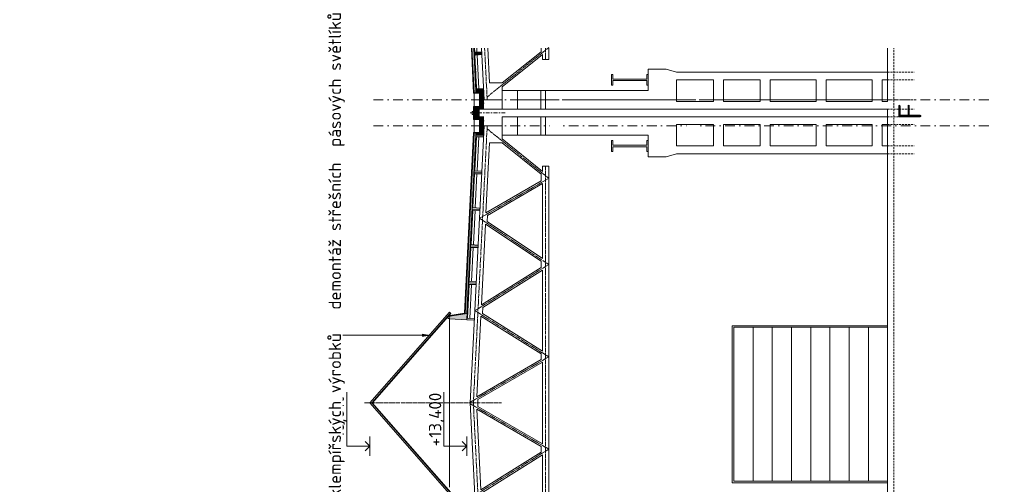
# Model space of a CAD drawing. Header units: millimetres. Extents: x -796345 to 3713765, y -2985421 to 2187451.
# Tile 177 of 256: x 223322 to 255341, y 69659 to 84753. Entities that reach past the tile are written whole.
import ezdxf
from ezdxf import colors
from ezdxf.entities.mleader import LeaderData, LeaderLine
from ezdxf.math import Vec2, Vec3

# ---------------------------------------------------------------- set-up
doc = ezdxf.new("R2010")
doc.units = ezdxf.units.MM
for name, pattern in [('AM_DIN_G_W050', [13.75, 9.75, -1.5, 1, -1.5]), ('CARKOVANA', [5, 3, -2]), ('CENTERX2', [101.6, 63.5, -12.7, 12.7, -12.7]), ('DASHDOT', [25.4, 12.7, -6.35, 0, -6.35]), ('HIDDEN', [9.525, 6.35, -3.175])]:
    doc.linetypes.add(name, pattern=pattern)
for name, color, linetype, lineweight in [('A99_N_sraf', 252, 'Continuous', 0), ('A99_N_txt-popis-200', 240, 'Continuous', 5), ('A99_N_txt-popis-50', 240, 'Continuous', 9), ('A99_S_kce-demolice', 30, 'Continuous', 20), ('A99_S_kce-pohl', 7, 'Continuous', 5), ('A99_S_kce-rez-sil', 7, 'Continuous', 15), ('A99_S_kce-rez-ten', 7, 'Continuous', 9), ('A99_S_koty-200-vysk', 160, 'Continuous', 9), ('A99_S_osy', 1, 'CENTERX2', 5)]:
    doc.layers.add(name, color=color, linetype=linetype, lineweight=lineweight)
doc.styles.add('A99_popis', font='isocpeur.ttf')
doc.styles.add('ad_popis 100', font='isocpeur.ttf', dxfattribs={"height": 200})
pattern_1 = [(135, (241435, 17090), (-35.35534, -35.35534), []), (135, (241435, 17104.14), (-35.35534, -35.35534), []), (135, (241435, 17132.426), (-49.497475, -21.213203), [20, -10, 0, -10])]
pattern_2 = [(137.86, (238148.888, 45615.76), (-26.83778, -29.660305), []), (92.86, (238133.407, 45660.11), (-29.660305, 26.837778), [5, -51.568542]), (137.86, (238133.157, 45665.104), (-26.83778, -29.660305), [5, -35]), (182.86, (238129.45, 45668.458), (-26.837778, -29.660305), [5, -51.568543]), (227.86, (238124.456, 45668.21), (29.660305, -26.83778), [5, -35]), (92.86, (238121.35, 45659.508), (-29.660305, 26.837778), [5, -51.568542]), (137.86, (238125.06, 45656.153), (-26.83778, -29.660305), [5, -35]), (182.86, (238130.052, 45656.402), (-26.837778, -29.660305), [5, -51.568543]), (227.86, (238133.407, 45660.11), (29.660305, -26.83778), [5, -35]), (137.86, (238116.13, 45672.37), (-26.83778, -29.660305), [10, -30])]
pattern_3 = [(45, (14.142, 0), (-28.284271, 28.284271), []), (0, (59.21, 13.25), (28.2842712, 28.2842712), [5, -51.5685425]), (45, (64.21, 13.25), (-28.284271, 28.284271), [5, -35]), (90, (67.746, 16.784), (-28.2842712, 28.2842712), [5, -51.5685425]), (135, (67.746, 21.784), (-28.284271, -28.284271), [5, -35]), (0, (59.21, 25.32), (28.2842712, 28.2842712), [5, -51.5685425]), (45, (55.675, 21.784), (-28.284271, 28.284271), [5, -35]), (90, (55.675, 16.784), (-28.2842712, 28.2842712), [5, -51.5685425]), (135, (59.21, 13.25), (-28.284271, -28.284271), [5, -35]), (45, (72.317, 29.89), (-28.284271, 28.284271), [10, -30])]

msp = doc.modelspace()

# ---------------------------------------------------------------- hatches: boundary and pattern name
at = {"layer": 'A99_N_sraf', "linetype": 'Continuous', "lineweight": 0, "ltscale": 2, "transparency": 33554562}
h = msp.add_hatch(dxfattribs=at)
h.set_pattern_fill('BETON-LEHKY', color=256, scale=10)
h.set_pattern_definition(pattern_2)
h.paths.add_polyline_path([(238086, 83825), (238030.9, 83825), (238103.6, 82369.2), (238158.6, 82372)])
at = {"layer": 'A99_N_sraf', "lineweight": 0, "transparency": 33554687}
h = msp.add_hatch(dxfattribs=at)
h.set_pattern_fill('ZELEZOBETON', color=256, scale=10)
h.set_pattern_definition(pattern_1)
h.paths.add_polyline_path([(238111, 83825), (238091, 83825), (238159.6, 82452.1), (238220.5, 82455.2), (238358.1, 82462), (238409.3, 82464.6), (238407.3, 82504.6), (238177.1, 82503.1), (238122.2, 83601.7), (238351.4, 83623.2), (238347.4, 83703.1), (238117.2, 83701.6)])
h = msp.add_hatch(dxfattribs=at)
h.set_pattern_fill('ZELEZOBETON', color=256, scale=10)
h.set_pattern_definition([(45, (-51175, -524850), (-35.355339, 35.355339), []), (45, (-51160.86, -524850), (-35.355339, 35.355339), []), (45, (-51132.574, -524850), (-21.2132034, 49.4974747), [20, -10, 0, -10])])
h.paths.add_polyline_path([(238410, 82150), (238375, 82150), (238375, 82370), (238160, 82380), (238160, 82450), (238410, 82450)])
h.paths.add_polyline_path([(238410, 81850), (238160, 81850), (238160, 81920), (238375, 81930), (238375, 82150), (238410, 82150)])
at = {"layer": 'A99_N_sraf', "linetype": 'Continuous', "lineweight": 0, "ltscale": 2, "transparency": 33554562}
h = msp.add_hatch(dxfattribs=at)
h.set_pattern_fill('BETON-LEHKY', color=256, scale=10, style=0)
h.set_pattern_definition([(135, (-6e-11, 31779.142), (-28.284271, -28.284271), []), (90, (-13.25, 31824.21), (-28.2842712, 28.2842712), [5, -51.5685425]), (135, (-13.25, 31829.21), (-28.284271, -28.284271), [5, -35]), (180, (-16.784, 31832.746), (-28.2842712, -28.2842712), [5, -51.5685425]), (225, (-21.784, 31832.746), (28.284271, -28.284271), [5, -35]), (90, (-25.32, 31824.21), (-28.2842712, 28.2842712), [5, -51.5685425]), (135, (-21.784, 31820.675), (-28.284271, -28.284271), [5, -35]), (180, (-16.784, 31820.675), (-28.2842712, -28.2842712), [5, -51.5685425]), (225, (-13.25, 31824.21), (28.284271, -28.284271), [5, -35]), (135, (-29.89, 31837.317), (-28.284271, -28.284271), [10, -30])])
h.paths.add_polyline_path([(238375, 82370), (238290.6, 82373.9), (238290, 81926), (238375, 81930)])
h = msp.add_hatch(dxfattribs=at)
h.set_pattern_fill('BETON-LEHKY', color=256, scale=10, style=0)
h.set_pattern_definition(pattern_3)
h.paths.add_polyline_path([(238154.6, 81920), (238105.1, 81920), (238105.1, 81530), (238154.6, 81530)])
at = {"layer": 'A99_N_sraf', "lineweight": 0, "transparency": 33554687}
h = msp.add_hatch(dxfattribs=at)
h.set_pattern_fill('ZELEZOBETON', color=256, scale=10)
h.set_pattern_definition([(45, (0, 0), (-35.355339, 35.355339), []), (45, (14.14, 0), (-35.355339, 35.355339), []), (45, (42.426, 0), (-21.213203, 49.497475), [20, -10, 0, -10])])
h.paths.add_polyline_path([(238260, 81850), (238160, 81850), (238160, 81600), (238260, 81600)])
h = msp.add_hatch(dxfattribs=at)
h.set_pattern_fill('ZELEZOBETON', color=256, scale=10)
h.set_pattern_definition([(45, (-51175, -525700), (-35.355339, 35.355339), []), (45, (-51160.86, -525700), (-35.355339, 35.355339), []), (45, (-51132.574, -525700), (-21.2132034, 49.4974747), [20, -10, 0, -10])])
h.paths.add_polyline_path([(238410, 81300), (238375, 81300), (238375, 81520), (238160, 81530), (238160, 81600), (238410, 81600)])
h.paths.add_polyline_path([(238410, 81000), (238160, 81000), (238160, 81070), (238375, 81080), (238375, 81300), (238410, 81300)])
at = {"layer": 'A99_S_kce-demolice', "lineweight": 0}
h = msp.add_hatch(dxfattribs=at)
h.set_pattern_fill('BETON-LEHKY', color=256, scale=10, style=0)
h.set_pattern_definition(pattern_3)
h.paths.add_polyline_path([(238375, 81520), (238290.6, 81523.9), (238290, 81076), (238375, 81080)])

# ---------------------------------------------------------------- linework, layer by layer
at = {"layer": 'A99_N_sraf', "linetype": 'Continuous', "lineweight": 0, "ltscale": 2, "transparency": 33554562}
for points in [[(238290, 82150), (238290, 82374), (238092.9, 82383.1)], [(238290, 82150), (238290, 81926), (238092.9, 81916.9)], [(238290, 81300), (238290, 81524), (238092.9, 81533.1)], [(238290, 81300), (238290, 81076), (238092.9, 81066.9)]]:
    msp.add_lwpolyline(points, dxfattribs=at)
at = {"layer": 'A99_S_kce-pohl', "linetype": 'CARKOVANA', "lineweight": 0, "ltscale": 15}
for points, const_width in [([(238093.7, 82368.7), (238020.9, 83825)], 20), ([(238157.1, 82452), (238088.5, 83825)], 5)]:
    msp.add_lwpolyline(points, dxfattribs=dict(at, const_width=const_width))
at = {"layer": 'A99_S_kce-pohl', "lineweight": 0}
for points in [[(238083.7, 82368.2), (238010.9, 83825)], [(238103.6, 82369.2), (238030.9, 83825)], [(238154.6, 82451.9), (238086, 83825)]]:
    msp.add_lwpolyline(points, dxfattribs=at)
at = {"layer": 'A99_S_kce-pohl', "color": 1, "lineweight": 0}
msp.add_lwpolyline([(238159.6, 82452.1), (238091, 83825)], dxfattribs=at)
at = {"layer": 'A99_S_kce-pohl', "lineweight": 5}
for points in [[(238341.3, 83825), (238425, 82150)], [(238541.5, 83825), (238597.7, 82700)], [(240275, 83713.2), (239014.1, 82700)], [(240275, 83825), (240275, 83713.2)], [(239014.1, 82700), (238597.7, 82700)], [(239015, 82150), (239015, 82572.4)], [(237975, 72300), (238425, 81300)], [(239015, 81300), (238425, 81300)], [(239015, 81300), (239015, 80877.6)], [(238484.2, 78478.6), (238597.7, 80750)], [(239014.1, 80750), (238597.7, 80750)], [(240275, 79736.8), (239014.1, 80750)], [(240275, 79513.3), (240275, 79736.8)], [(238484.2, 78478.6), (240275, 79513.3)], [(238529.8, 78389.5), (238520.1, 78196.7)], [(238334.8, 75490.1), (238465.9, 78112.7)], [(240275, 76906.6), (238465.9, 78112.7)], [(240275, 76702.7), (240275, 76906.6)], [(238334.8, 75490.1), (240275, 76702.7)], [(238370.6, 75205.5), (238380.3, 75400.6)], [(240275, 73897.3), (238316.3, 75121.5)], [(240275, 73713.2), (238185.5, 72505.1)], [(240275, 73713.2), (240275, 73897.3)], [(238225, 72300), (238225, 72412.5)], [(237975, 72300), (238425, 63300)], [(238185.5, 72094.9), (238316.3, 69478.5)], [(240275, 70886.8), (238185.5, 72094.9)], [(238225, 72300), (238225, 72187.5)], [(240275, 70886.8), (240275, 70702.7)], [(240275, 70702.7), (238316.3, 69478.5)]]:
    msp.add_lwpolyline(points, dxfattribs=at)
at = {"layer": 'A99_S_kce-pohl', "color": 253, "linetype": 'AM_DIN_G_W050', "lineweight": 0, "ltscale": 10}
for points in [[(238441.4, 83825), (238524.9, 82155)], [(238074.9, 72295), (238524.9, 81295)], [(238074.9, 72305), (238524.9, 63305)]]:
    msp.add_lwpolyline(points, dxfattribs=at)
at = {"layer": 'A99_S_kce-pohl'}
for points in [[(246205, 82100), (246205, 82800), (247405, 82800), (247405, 82100)], [(247725, 82100), (247725, 82800), (249225, 82800), (249225, 82100)], [(249545, 82100), (249545, 82800), (251045, 82800), (251045, 82100)], [(251365, 82100), (251365, 82800), (251545, 82800), (251545, 82100)], [(246205, 81350), (246205, 80650), (247405, 80650), (247405, 81350)], [(247725, 81350), (247725, 80650), (249225, 80650), (249225, 81350)], [(249545, 81350), (249545, 80650), (251045, 80650), (251045, 81350)], [(251365, 81350), (251365, 80650), (251545, 80650), (251545, 81350)], [(251545, 74810), (246495, 74810), (246495, 69710), (251545, 69710)], [(251545, 74760), (246545, 74760), (246545, 69760), (251545, 69760)]]:
    msp.add_lwpolyline(points, close=True, dxfattribs=at)
for points in [[(247170, 74760), (247170, 74760), (247170, 69760)], [(247795, 74760), (247795, 74760), (247795, 69760)], [(248420, 74760), (248420, 74760), (248420, 69760)], [(249045, 74760), (249045, 74760), (249045, 69760)], [(249670, 74760), (249670, 74760), (249670, 69760)], [(250295, 74760), (250295, 74760), (250295, 69760)], [(250920, 74760), (250920, 74760), (250920, 69760)]]:
    msp.add_lwpolyline(points, dxfattribs=at)
at = {"layer": 'A99_S_kce-rez-sil'}
for p, q in [((242565, 82625), (242565, 82975)), ((242565, 82975), (242615, 82975)), ((242615, 82975), (242615, 82825)), ((243765, 82975), (243715, 82975)), ((243715, 82975), (243715, 82825)), ((243765, 82625), (243765, 82975)), ((242565, 82625), (242615, 82625)), ((242615, 82825), (243715, 82825)), ((242615, 82625), (242615, 82775)), ((242615, 82775), (243715, 82775)), ((243715, 82625), (243715, 82775)), ((243765, 82625), (243715, 82625)), ((242565, 80825), (242565, 80475)), ((242565, 80825), (242615, 80825)), ((242615, 80825), (242615, 80675)), ((243765, 80825), (243715, 80825)), ((243715, 80825), (243715, 80675)), ((243765, 80825), (243765, 80475)), ((242565, 80475), (242615, 80475)), ((242615, 80675), (243715, 80675)), ((242615, 80625), (243715, 80625)), ((242615, 80475), (242615, 80625)), ((243715, 80475), (243715, 80625)), ((243765, 80475), (243715, 80475))]:
    msp.add_line(p, q, dxfattribs=at)
at = {"layer": 'A99_S_kce-rez-sil', "color": 7, "linetype": 'HIDDEN', "lineweight": 5, "ltscale": 10}
for points in [[(251545, 83050), (252415, 83050)], [(251545, 82800), (252415, 82800)], [(251545, 81350), (252415, 81350)], [(251545, 80650), (252415, 80650)], [(251545, 80400), (252415, 80400)]]:
    msp.add_lwpolyline(points, dxfattribs=at)
at = {"layer": 'A99_S_kce-rez-sil'}
for points in [[(239015, 82450), (239015, 81850), (239515, 81850), (239515, 82450)], [(239015, 81000), (239015, 81600), (239515, 81600), (239515, 81000)]]:
    msp.add_lwpolyline(points, close=True, dxfattribs=at)
at = {"layer": 'A99_S_kce-rez-ten', "lineweight": 13}
for p, q in [((251545, 82150), (251545, 83825)), ((251545, 81850), (238260, 81850)), ((251545, 26730), (251545, 81850))]:
    msp.add_line(p, q, dxfattribs=at)
at = {"layer": 'A99_S_kce-rez-ten', "linetype": 'HIDDEN', "lineweight": 5, "ltscale": 10}
msp.add_line((251745, -600), (251745, 83825), dxfattribs=at)
at = {"layer": 'A99_S_kce-rez-ten'}
msp.add_line((239515, 82150), (251545, 82150), dxfattribs=at)
at = {"layer": 'A99_S_kce-rez-ten', "linetype": 'CARKOVANA', "lineweight": 0, "ltscale": 15}
for points, const_width in [([(238093.7, 82368.7), (238020.9, 83825)], 20), ([(238280, 82150), (238280, 82364.4), (238093.4, 82373.1)], 20), ([(238157.1, 82452), (238157.1, 82380.1)], 5), ([(238280, 82150), (238280, 81935.6), (238093.4, 81926.9)], 20), ([(238095.1, 81532.6), (238095.1, 81917.4)], 20), ([(238157.1, 81920), (238157.1, 81530.1)], 5), ([(238280, 81300), (238280, 81514.4), (238093.4, 81523.1)], 20), ([(238280, 81300), (238280, 81085.6), (238093.4, 81076.9)], 20), ([(238157.1, 80998), (238157.1, 81069.9)], 5)]:
    msp.add_lwpolyline(points, dxfattribs=dict(at, const_width=const_width))
at = {"layer": 'A99_S_kce-rez-ten', "lineweight": 0}
for points in [[(238083.9, 82363.5), (238010.9, 83825)], [(238103.6, 82369.2), (238030.9, 83825)], [(238270, 82150), (238270, 82354.9), (238083.9, 82363.5)], [(238290, 82150), (238290, 82374), (238084.8, 82383.5)], [(238154.6, 82452), (238154.6, 82380.3)], [(238159.6, 82452), (238159.6, 82380)], [(238270, 82150), (238270, 81945.1), (238083.9, 81936.5)], [(238290, 82150), (238290, 81926), (238084.8, 81916.5)], [(238085.1, 81675), (238035.1, 81675), (238035.1, 81775), (238085.1, 81775)], [(238085.1, 81513.5), (238085.1, 81936.5)], [(238105.1, 81532.6), (238105.1, 81917.4)], [(238154.6, 81920), (238154.6, 81530.3)], [(238160, 81600), (238160, 81850)], [(238260, 81600), (238260, 81850)], [(238270, 81300), (238270, 81504.9), (238083.9, 81513.5)], [(238290, 81300), (238290, 81524), (238084.8, 81533.5)], [(238159.6, 81602), (238159.6, 81530)], [(238270, 81300), (238270, 81095.1), (238083.9, 81086.5)], [(238290, 81300), (238290, 81076), (238084.8, 81066.5)], [(238154.6, 80998), (238154.6, 81069.7)], [(238159.6, 80998), (238159.6, 81070)]]:
    msp.add_lwpolyline(points, dxfattribs=at)
at = {"layer": 'A99_S_kce-rez-ten', "lineweight": 9}
for points in [[(238111, 83825), (238117.2, 83701.6), (238347.4, 83703.1), (238349.4, 83663.1), (238349.4, 83663.1)], [(238409.3, 82464.6), (238407.3, 82504.6), (238177.1, 82503.1), (238122.2, 83601.7), (238351.4, 83623.2), (238349.4, 83663.1), (238349.4, 83663.1)], [(238260, 81850), (238260, 81600), (238410, 81600), (238407.3, 80945.4), (238177.1, 80946.9), (238122.2, 79848.3), (238351.4, 79826.8), (238349.4, 79786.9), (238349.4, 79786.9)], [(238289.5, 78588.4), (238291.5, 78628.3), (238062.3, 78649.8), (238117.2, 79748.4), (238347.4, 79746.9), (238349.4, 79786.9), (238349.4, 79786.9)], [(238289.5, 78588.4), (238287.5, 78548.4), (238057.3, 78549.9), (238002.4, 77451.3), (238231.6, 77429.8), (238229.6, 77389.9), (238229.6, 77389.9)], [(238169.8, 76191.4), (238171.8, 76231.3), (237942.6, 76252.8), (237997.4, 77351.4), (238227.6, 77349.9), (238229.6, 77389.9), (238229.6, 77389.9)]]:
    msp.add_lwpolyline(points, dxfattribs=at)
at = {"layer": 'A99_S_kce-rez-ten', "lineweight": 5}
for points in [[(238192.3, 83702.1), (238186.1, 83825)], [(238196.9, 83608.7), (238252.1, 82503.6)], [(238105, 81935), (238105, 82365)], [(238105, 81085), (238105, 81515)], [(238196.9, 79841.3), (238252.1, 80946.4)], [(238192.3, 79747.9), (238137, 78642.8)], [(238132.4, 78549.4), (238077.2, 77444.3)], [(238072.5, 77350.9), (238017.3, 76245.8)], [(238012.6, 76152.4), (237957.4, 75047.3)], [(238185.5, 72505.1), (238316.3, 75121.5)]]:
    msp.add_lwpolyline(points, dxfattribs=at)
at = {"layer": 'A99_S_kce-rez-ten', "lineweight": 0}
for points in [[(238160, 81850), (238410, 81850), (238410, 82450), (238160, 82450), (238160, 82380), (238375, 82370), (238375, 81930), (238160, 81920)], [(238160, 81000), (238410, 81000), (238410, 81600), (238160, 81600), (238160, 81530), (238375, 81520), (238375, 81080), (238160, 81070)], [(238349.4, 79786.9), (238099.7, 79799.4), (238039.8, 78600.9), (238289.5, 78588.4), (238291.5, 78628.3), (238062.3, 78649.8), (238117.2, 79748.4), (238347.4, 79746.9)], [(238289.5, 78588.4), (238039.8, 78600.9), (237980, 77402.4), (238229.6, 77389.9), (238231.6, 77429.8), (238002.4, 77451.3), (238057.3, 78549.9), (238287.5, 78548.4)], [(238229.6, 77389.9), (237980, 77402.4), (237920.1, 76203.8), (238169.8, 76191.4), (238171.8, 76231.3), (237942.6, 76252.8), (237997.4, 77351.4), (238227.6, 77349.9)]]:
    msp.add_lwpolyline(points, close=True, dxfattribs=at)
at = {"layer": 'A99_S_kce-rez-ten', "color": 1, "lineweight": 0}
for points in [[(238160, 82450), (238160, 82380), (238160, 82380), (238375, 82370), (238375, 82150)], [(238160, 81600), (238160, 81530), (238160, 81530), (238375, 81520), (238375, 81300)]]:
    msp.add_lwpolyline(points, dxfattribs=at)
at = {"layer": 'A99_S_kce-rez-ten', "lineweight": 13}
msp.add_lwpolyline([(239015, 82150), (238425, 82150)], dxfattribs=at)
at = {"layer": 'A99_S_koty-200-vysk', "ltscale": 2}
for p, q in [((233957.4, 70895.3), (233957.4, 72651.8)), ((237114.2, 70895.3), (237114.2, 72651.8)), ((234706.4, 70578), (234706.4, 71212.5)), ((237863.2, 70578), (237863.2, 71212.5)), ((234706.4, 70895.3), (233957.4, 70895.3)), ((234706.4, 70895.3), (234556.4, 71044.8)), ((234706.4, 70895.3), (234556.4, 70745.7)), ((237863.2, 70895.3), (237114.2, 70895.3)), ((237863.2, 70895.3), (237713.3, 71044.8)), ((237863.2, 70895.3), (237713.3, 70745.7))]:
    msp.add_line(p, q, dxfattribs=at)
at = {"layer": 'A99_S_osy', "linetype": 'DASHDOT', "lineweight": 5, "ltscale": 25}
msp.add_line((254834.8, 81300), (234814.8, 81300), dxfattribs=at)
at = {"layer": 'A99_S_osy', "linetype": 'DASHDOT', "lineweight": 5, "ltscale": 10}
msp.add_lwpolyline([(239112.8, 81725), (237917.4, 81725)], dxfattribs=at)

# ---------------------------------------------------------------- texts
at = {"layer": 'A99_S_koty-200-vysk', "ltscale": 2, "style": 'A99_popis'}
for s, p in [('+16,810 ', (233867.7, 70895)), ('+13,400', (237031.6, 70895))]:
    msp.add_text(s, height=400, rotation=90, dxfattribs=at).set_placement(p)

# ---------------------------------------------------------------- leaders
at = {"layer": 'A99_N_txt-popis-50', "lineweight": 9}
ml = msp.add_multileader_mtext('Standard', dxfattribs=at)
ml.set_content('\\A1;{\\C256;výměna stávajících sekční vrat za nová}', color=1, style='A99_popis')
ml.set_leader_properties(color=256, linetype='ByLayer', lineweight=-1)
ml.build(insert=Vec2(0, 0))
ml.multileader.update_dxf_attribs({"dogleg_length": 200, "arrow_head_size": 300, "scale": 200})
ctx = ml.context
ctx.base_point, ctx.scale, ctx.char_height, ctx.arrow_head_size, ctx.landing_gap_size, ctx.plane_origin = Vec3(9095, 72885), 200, 400, 300, 1000, Vec3(8542.5, 64790)
notes = []
notes.append((ctx, [(0, (1, 1, 0), (8295, 72885), (1, 0), 800, [(0, [(5830, 72885)], 0, [])])]))
ctx.mtext.insert, ctx.mtext.width, ctx.mtext.flow_direction = Vec3(10095, 73145), 9865.703, 5
for ctx, leaders in notes:
    for number, flags, end, landing, length, lines in leaders:
        leader = LeaderData()
        leader.index, (leader.has_last_leader_line, leader.has_dogleg_vector, leader.attachment_direction) = number, flags
        leader.last_leader_point, leader.dogleg_vector, leader.dogleg_length = Vec3(end), Vec3(landing), length
        for number, points, colour, breaks in lines:
            line = LeaderLine()
            line.index, line.vertices, line.color, line.breaks = number, Vec3.list(points), colors.encode_raw_color(colour), breaks
            leader.lines.append(line)
        ctx.leaders.append(leader)

# ---------------------------------------------------------------- next in the draw order: texts
at = {"layer": 'A99_N_txt-popis-200', "color": 1, "lineweight": 0, "insert": (251896.5, 81505), "char_height": 750, "width": 413.221, "attachment_point": 1, "rotation": 90, "style": 'ad_popis 100', "bg_fill": 3, "box_fill_scale": 1, "bg_fill_color": 256, "bg_fill_transparency": 0}
msp.add_mtext('F', dxfattribs=at)

# ---------------------------------------------------------------- next in the draw order: leaders
at = {"layer": 'A99_N_txt-popis-50', "lineweight": 9}
ml = msp.add_multileader_mtext('Standard', dxfattribs=at)
ml.set_content('\\A1;{\\C256;demontáž střešních  panelů PUR + polykarbonát, tl.40mm, včetně klempířských výrobků}', color=1, style='A99_popis')
ml.set_leader_properties(color=256, linetype='ByLayer', lineweight=-1)
ml.build(insert=Vec2(0, 0))
ml.multileader.update_dxf_attribs({"dogleg_length": 1, "arrow_head_size": 300, "scale": 200})
ctx = ml.context
ctx.base_point, ctx.scale, ctx.char_height, ctx.arrow_head_size, ctx.landing_gap_size, ctx.plane_origin, ctx.plane_x_axis, ctx.plane_y_axis = Vec3(233630, 6914.7), 200, 400, 300, 250, Vec3(239436, 10074.7), Vec3(0, 1), Vec3(-1, 0)
notes = []
notes.append((ctx, [(0, (1, 1, 0), (233630, 6329.7), (0, 1), 585, [(0, [(237740, 6329.7)], 0, [])])]))
ctx.mtext.insert, ctx.mtext.text_direction, ctx.mtext.rotation, ctx.mtext.width, ctx.mtext.flow_direction = Vec3(233370, 7164.7), Vec3(0, 1), 1.5707963, 10901.433, 5
ctx.mtext.has_bg_fill, ctx.mtext.bg_color, ctx.mtext.bg_scale_factor, ctx.mtext.bg_transparency, ctx.mtext.use_window_bg_color = 1, -1073741824, 1, 0, 1
ml = msp.add_multileader_mtext('Standard', dxfattribs=at)
ml.set_content('\\A1;{\\C256;demontáž pásového prosvětlení z polykarbonátu}', color=1, style='A99_popis')
ml.set_leader_properties(color=256, linetype='ByLayer', lineweight=-1)
ml.build(insert=Vec2(0, 0))
ml.multileader.update_dxf_attribs({"dogleg_length": 1, "arrow_head_size": 300, "scale": 200})
ctx = ml.context
ctx.base_point, ctx.scale, ctx.char_height, ctx.arrow_head_size, ctx.landing_gap_size, ctx.plane_origin, ctx.plane_x_axis, ctx.plane_y_axis = Vec3(240815.8, -7752.7), 200, 400, 300, 250, Vec3(246621.8, -5400), Vec3(0, 1), Vec3(-1, 0)
notes.append((ctx, [(1, (1, 1, 0), (240815.8, -1987.7), (0, -1), 585, [(0, [(240830.8, -885)], 0, [])])]))
ctx.mtext.insert, ctx.mtext.text_direction, ctx.mtext.rotation, ctx.mtext.width, ctx.mtext.flow_direction = Vec3(240555.8, -7502.7), Vec3(0, 1), 1.5707963, 5217.251, 5
ctx.mtext.has_bg_fill, ctx.mtext.bg_color, ctx.mtext.bg_scale_factor, ctx.mtext.bg_transparency, ctx.mtext.use_window_bg_color = 1, -1073741824, 1, 0, 1
ml = msp.add_multileader_mtext('Standard', dxfattribs=at)
ml.set_content('\\A1;{\\C256;demontáž stěnových panelů PUR, tl.40mm, včetně klempířských výrobků}', color=1, style='A99_popis')
ml.set_leader_properties(color=256, linetype='ByLayer', lineweight=-1)
ml.build(insert=Vec2(0, 0))
ml.multileader.update_dxf_attribs({"dogleg_length": 1, "arrow_head_size": 300, "scale": 200})
ctx = ml.context
ctx.base_point, ctx.scale, ctx.char_height, ctx.arrow_head_size, ctx.landing_gap_size, ctx.plane_origin, ctx.plane_x_axis, ctx.plane_y_axis = Vec3(245275.8, -7756.6), 200, 400, 300, 250, Vec3(251081.8, -5400), Vec3(0, 1), Vec3(-1, 0)
notes.append((ctx, [(1, (1, 1, 0), (245275.8, -1631.6), (0, -1), 585, [(0, [(245290.8, -885)], 0, [])])]))
ctx.mtext.insert, ctx.mtext.text_direction, ctx.mtext.rotation, ctx.mtext.width, ctx.mtext.flow_direction = Vec3(245015.8, -7506.6), Vec3(0, 1), 1.5707963, 5217.251, 5
ctx.mtext.has_bg_fill, ctx.mtext.bg_color, ctx.mtext.bg_scale_factor, ctx.mtext.bg_transparency, ctx.mtext.use_window_bg_color = 1, -1073741824, 1, 0, 1
for ctx, leaders in notes:
    for number, flags, end, landing, length, lines in leaders:
        leader = LeaderData()
        leader.index, (leader.has_last_leader_line, leader.has_dogleg_vector, leader.attachment_direction) = number, flags
        leader.last_leader_point, leader.dogleg_vector, leader.dogleg_length = Vec3(end), Vec3(landing), length
        for number, points, colour, breaks in lines:
            line = LeaderLine()
            line.index, line.vertices, line.color, line.breaks = number, Vec3.list(points), colors.encode_raw_color(colour), breaks
            leader.lines.append(line)
        ctx.leaders.append(leader)

# ---------------------------------------------------------------- next in the draw order: hatches: boundary and pattern name
at = {"layer": 'A99_N_sraf', "linetype": 'Continuous', "lineweight": 0, "ltscale": 2, "transparency": 33554562}
h = msp.add_hatch(dxfattribs=at)
h.set_pattern_fill('BETON-LEHKY', color=256, scale=10)
h.set_pattern_definition(pattern_2)
h.paths.add_polyline_path([(238103.6, 81080.8), (237810.8, 75218.1), (237865.7, 75215.3), (238158.6, 81078)])
at = {"layer": 'A99_N_sraf', "lineweight": 0, "transparency": 33554687}
h = msp.add_hatch(dxfattribs=at)
h.set_pattern_fill('ZELEZOBETON', color=256, scale=10)
h.set_pattern_definition(pattern_1)
h.paths.add_polyline_path([(238159.6, 80997.9), (238220.5, 80994.8), (238358.1, 80988), (238409.3, 80985.4), (238407.3, 80945.4), (238177.1, 80946.9), (238122.2, 79848.3), (238351.4, 79826.8), (238347.4, 79746.9), (238117.2, 79748.4), (238062.3, 78649.8), (238291.4, 78628.3), (238287.4, 78548.4), (238057.3, 78549.9), (238002.4, 77451.3), (238231.5, 77429.8), (238227.5, 77349.9), (237997.4, 77351.4), (237942.6, 76252.8), (238171.8, 76231.3), (238167.6, 76151.4), (237937.6, 76152.9), (237882.7, 75054.3), (238111.6, 75032.8), (238109.6, 74992.9), (237300.9, 75033.3), (237305.4, 75123.2), (237870.2, 75205.1)])

# ---------------------------------------------------------------- next in the draw order: linework, layer by layer
at = {"layer": 'A99_S_kce-demolice', "lineweight": 9}
msp.add_lwpolyline([(237294.5, 75250.2), (237343.3, 75207.3)], dxfattribs=at)
msp.add_lwpolyline([(237304.7, 75112.6), (237300.5, 75042.8), (237255.6, 75045.4), (237259.7, 75115.3)], close=True, dxfattribs=at)
at = {"layer": 'A99_S_kce-pohl', "lineweight": 5}
for p, q in [((240325, 83625.1), (240325, 83455.3)), ((240325, 83455.3), (240525, 83455.3)), ((240325, 79994.7), (240525, 79994.7)), ((240325, 79824.9), (240325, 79994.7))]:
    msp.add_line(p, q, dxfattribs=at)
at = {"layer": 'A99_S_kce-pohl', "color": 253, "linetype": 'AM_DIN_G_W050', "lineweight": 0, "ltscale": 10}
for points in [[(240525, 83850), (238520.7, 82239.3)], [(240425, 83455.3), (240425, 83455.3), (240425, 83825)], [(240525, 79600), (238520.7, 81210.7)], [(240425, 79994.7), (240425, 79994.7), (240425, 72300)], [(238125, 75300), (240525, 76800), (238275, 78300), (240525, 79600)], [(240525, 73800), (238125, 75300)], [(240525, 73800), (237976.3, 72326.4)], [(240525, 70800), (237976.3, 72273.6)], [(240425, 64605.3), (240425, 64605.3), (240425, 72300)], [(240525, 70800), (238125, 69300)]]:
    msp.add_lwpolyline(points, dxfattribs=at)
at = {"layer": 'A99_S_kce-pohl', "lineweight": 5}
for points in [[(240325, 83625.1), (239015, 82572.4)], [(240525, 83825), (240525, 83455.3)], [(240325, 79824.9), (239015, 80877.6)], [(240525, 72300), (240525, 79994.7)], [(238529.8, 78389.5), (240325, 79426.7)], [(240325, 76993.4), (240325, 79426.7)], [(240325, 76993.4), (238520.1, 78196.7)], [(238380.3, 75400.6), (240325, 76616)], [(240325, 73984), (240325, 76616)], [(240325, 73984), (238370.6, 75205.5)], [(240325, 73626.6), (238225, 72412.5)], [(240325, 72300), (240325, 73626.6)], [(240325, 70973.4), (238225, 72187.5)], [(240325, 72300), (240325, 70973.4)], [(240525, 72300), (240525, 64605.3)], [(240325, 70616), (238370.6, 69394.5)], [(240325, 70616), (240325, 67984)]]:
    msp.add_lwpolyline(points, dxfattribs=at)
at = {"layer": 'A99_S_kce-pohl'}
for points in [[(243765, 82450), (243765, 83150), (244350, 83150), (244680, 83050), (251545, 83050)], [(243765, 82450), (239015, 82450), (239015, 81850), (251545, 81850)], [(243765, 81000), (239015, 81000), (239015, 81600), (251545, 81600)], [(243765, 81000), (243765, 80300), (244350, 80300), (244680, 80400), (251545, 80400)]]:
    msp.add_lwpolyline(points, dxfattribs=at)
for points in [[(244685, 82100), (244685, 82800), (245885, 82800), (245885, 82100)], [(244685, 81350), (244685, 80650), (245885, 80650), (245885, 81350)]]:
    msp.add_lwpolyline(points, close=True, dxfattribs=at)
at = {"layer": 'A99_S_kce-pohl', "linetype": 'CARKOVANA', "lineweight": 0, "ltscale": 15}
for points, const_width in [([(238093.7, 81081.3), (237800.1, 75204.3), (237310, 75133.8)], 20), ([(238157.1, 80998), (237867.6, 75205.2)], 5)]:
    msp.add_lwpolyline(points, dxfattribs=dict(at, const_width=const_width))
at = {"layer": 'A99_S_kce-pohl', "lineweight": 0}
for points in [[(238083.7, 81081.8), (237790.5, 75213.8), (237310, 75144)], [(238103.6, 81080.8), (237809.7, 75196.3), (237310, 75123.8)], [(238159.6, 80997.9), (237870.2, 75205.1), (237303.9, 75123)], [(238154.6, 80998.1), (237865.1, 75203.6)]]:
    msp.add_lwpolyline(points, dxfattribs=at)
at = {"layer": 'A99_S_kce-rez-sil'}
for points in [[(240265, 82450), (240265, 81850), (240425, 81850), (240425, 82450)], [(240265, 81600), (240265, 81000), (240425, 81000), (240425, 81600)]]:
    msp.add_lwpolyline(points, close=True, dxfattribs=at)
at = {"layer": 'A99_S_kce-rez-sil', "color": 7, "linetype": 'HIDDEN', "lineweight": 5, "ltscale": 10}
for points in [[(251550, 82150), (252420, 82150)], [(251545, 81850), (252415, 81850)], [(251545, 81600), (252415, 81600)]]:
    msp.add_lwpolyline(points, dxfattribs=at)
at = {"layer": 'A99_S_kce-rez-ten', "linetype": 'CARKOVANA', "lineweight": 0, "ltscale": 15, "const_width": 20}
msp.add_lwpolyline([(238093.7, 81081.3), (237800.1, 75204.3), (237310, 75133.8)], dxfattribs=at)
at = {"layer": 'A99_S_kce-rez-ten', "lineweight": 0}
for points in [[(238083.9, 81086.5), (237790.5, 75213.8), (237310, 75144)], [(238103.6, 81080.8), (237809.7, 75196.3), (237310, 75123.8)], [(237305.4, 75124.7), (237300, 75035)], [(237300, 75035), (237300, 69565)]]:
    msp.add_lwpolyline(points, dxfattribs=at)
msp.add_lwpolyline([(238169.8, 76191.4), (237920.1, 76203.8), (237860.2, 75005.3), (238109.9, 74992.9), (238111.9, 75032.8), (237882.7, 75054.3), (237937.6, 76152.9), (238167.8, 76151.4)], close=True, dxfattribs=at)
at = {"layer": 'A99_S_kce-rez-ten', "lineweight": 9}
for points in [[(238169.8, 76191.4), (238167.8, 76151.4), (237937.6, 76152.9), (237882.7, 75054.3), (238111.9, 75032.8), (238109.9, 74992.9), (237860.2, 75005.3)], [(237300.9, 75033.3), (237860.2, 75005.3)]]:
    msp.add_lwpolyline(points, dxfattribs=at)

# ---------------------------------------------------------------- next in the draw order: leaders
at = {"layer": 'A99_N_txt-popis-50', "lineweight": 9}
ml = msp.add_multileader_mtext('Standard', dxfattribs=at)
ml.set_content('\\A1;{\\C256;demontáž střešních  pásových světlíků, včetně klempířských výrobků}', color=1, style='A99_popis')
ml.set_leader_properties(color=256, linetype='ByLayer', lineweight=-1)
ml.build(insert=Vec2(0, 0))
ml.multileader.update_dxf_attribs({"dogleg_length": 1, "arrow_head_size": 300, "scale": 200})
ctx = ml.context
ctx.base_point, ctx.scale, ctx.char_height, ctx.arrow_head_size, ctx.landing_gap_size, ctx.plane_origin, ctx.plane_x_axis, ctx.plane_y_axis = Vec3(233630, 39004.4), 200, 400, 300, 250, Vec3(239436, 42164.4), Vec3(0, 1), Vec3(-1, 0)
notes = []
notes.append((ctx, [(0, (1, 1, 0), (233630, 38419.4), (0, 1), 585, [(0, [(236703.6, 38419.4)], 0, [])])]))
ctx.mtext.insert, ctx.mtext.text_direction, ctx.mtext.rotation, ctx.mtext.width, ctx.mtext.flow_direction = Vec3(233370, 39254.4), Vec3(0, 1), 1.5707963, 5217.251, 5
ctx.mtext.has_bg_fill, ctx.mtext.bg_color, ctx.mtext.bg_scale_factor, ctx.mtext.bg_transparency, ctx.mtext.use_window_bg_color = 1, -1073741824, 1, 0, 1
for ctx, leaders in notes:
    for number, flags, end, landing, length, lines in leaders:
        leader = LeaderData()
        leader.index, (leader.has_last_leader_line, leader.has_dogleg_vector, leader.attachment_direction) = number, flags
        leader.last_leader_point, leader.dogleg_vector, leader.dogleg_length = Vec3(end), Vec3(landing), length
        for number, points, colour, breaks in lines:
            line = LeaderLine()
            line.index, line.vertices, line.color, line.breaks = number, Vec3.list(points), colors.encode_raw_color(colour), breaks
            leader.lines.append(line)
        ctx.leaders.append(leader)

# ---------------------------------------------------------------- next in the draw order: leaders
ml = msp.add_multileader_mtext('Standard', dxfattribs=at)
ml.set_content('\\A1;{\\C256;demontáž střešních  pásových světlíků, včetně klempířských výrobků}', color=1, style='A99_popis')
ml.set_leader_properties(color=256, linetype='ByLayer', lineweight=-1)
ml.build(insert=Vec2(0, 0))
ml.multileader.update_dxf_attribs({"dogleg_length": 1, "arrow_head_size": 300, "scale": 200})
ctx = ml.context
ctx.base_point, ctx.scale, ctx.char_height, ctx.arrow_head_size, ctx.landing_gap_size, ctx.plane_origin, ctx.plane_x_axis, ctx.plane_y_axis = Vec3(233630, 57084.4), 200, 400, 300, 250, Vec3(239436, 60244.4), Vec3(0, 1), Vec3(-1, 0)
notes = []
notes.append((ctx, [(0, (1, 1, 0), (233630, 56499.4), (0, 1), 585, [(0, [(236703.6, 56499.4)], 0, [])])]))
ctx.mtext.insert, ctx.mtext.text_direction, ctx.mtext.rotation, ctx.mtext.width, ctx.mtext.flow_direction = Vec3(233370, 57334.4), Vec3(0, 1), 1.5707963, 5217.251, 5
ctx.mtext.has_bg_fill, ctx.mtext.bg_color, ctx.mtext.bg_scale_factor, ctx.mtext.bg_transparency, ctx.mtext.use_window_bg_color = 1, -1073741824, 1, 0, 1
for ctx, leaders in notes:
    for number, flags, end, landing, length, lines in leaders:
        leader = LeaderData()
        leader.index, (leader.has_last_leader_line, leader.has_dogleg_vector, leader.attachment_direction) = number, flags
        leader.last_leader_point, leader.dogleg_vector, leader.dogleg_length = Vec3(end), Vec3(landing), length
        for number, points, colour, breaks in lines:
            line = LeaderLine()
            line.index, line.vertices, line.color, line.breaks = number, Vec3.list(points), colors.encode_raw_color(colour), breaks
            leader.lines.append(line)
        ctx.leaders.append(leader)

# ---------------------------------------------------------------- next in the draw order: linework, layer by layer
at = {"layer": 'A99_S_kce-demolice', "lineweight": 9}
for points in [[(237294.5, 69351.4), (234706.2, 72300.8)], [(237334, 69386), (234776.2, 72300.8)], [(237343.3, 69394.2), (234784.5, 72310.2)]]:
    msp.add_lwpolyline(points, dxfattribs=at)
at = {"layer": 'A99_S_kce-pohl', "color": 253, "linetype": 'AM_DIN_G_W050', "lineweight": 0, "ltscale": 10}
msp.add_lwpolyline([(238985.8, 72300.8), (234538.7, 72300.8)], dxfattribs=at)

# ---------------------------------------------------------------- next in the draw order: leaders
at = {"layer": 'A99_N_txt-popis-50', "lineweight": 9}
ml = msp.add_multileader_mtext('Standard', dxfattribs=at)
ml.set_content('\\A1;{\\C256;demontáž střešních  pásových světlíků, včetně klempířských výrobků}', color=1, style='A99_popis')
ml.set_leader_properties(color=256, linetype='ByLayer', lineweight=-1)
ml.build(insert=Vec2(0, 0))
ml.multileader.update_dxf_attribs({"dogleg_length": 1, "arrow_head_size": 300, "scale": 200})
ctx = ml.context
ctx.base_point, ctx.scale, ctx.char_height, ctx.arrow_head_size, ctx.landing_gap_size, ctx.plane_origin, ctx.plane_x_axis, ctx.plane_y_axis = Vec3(233630, 75084.4), 200, 400, 300, 250, Vec3(239436, 78244.4), Vec3(0, 1), Vec3(-1, 0)
notes = []
notes.append((ctx, [(0, (1, 1, 0), (233630, 74499.4), (0, 1), 585, [(0, [(236703.6, 74499.4)], 0, [])])]))
ctx.mtext.insert, ctx.mtext.text_direction, ctx.mtext.rotation, ctx.mtext.width, ctx.mtext.flow_direction = Vec3(233370, 75334.4), Vec3(0, 1), 1.5707963, 5217.251, 5
ctx.mtext.has_bg_fill, ctx.mtext.bg_color, ctx.mtext.bg_scale_factor, ctx.mtext.bg_transparency, ctx.mtext.use_window_bg_color = 1, -1073741824, 1, 0, 1
for ctx, leaders in notes:
    for number, flags, end, landing, length, lines in leaders:
        leader = LeaderData()
        leader.index, (leader.has_last_leader_line, leader.has_dogleg_vector, leader.attachment_direction) = number, flags
        leader.last_leader_point, leader.dogleg_vector, leader.dogleg_length = Vec3(end), Vec3(landing), length
        for number, points, colour, breaks in lines:
            line = LeaderLine()
            line.index, line.vertices, line.color, line.breaks = number, Vec3.list(points), colors.encode_raw_color(colour), breaks
            leader.lines.append(line)
        ctx.leaders.append(leader)

# ---------------------------------------------------------------- next in the draw order: linework, layer by layer
at = {"layer": 'A99_S_kce-demolice', "lineweight": 9}
for points in [[(237294.5, 75250.2), (234706.2, 72300.8)], [(237334, 75215.5), (234776.2, 72300.8)], [(237343.3, 75207.3), (234784.5, 72291.4)]]:
    msp.add_lwpolyline(points, dxfattribs=at)
at = {"layer": 'A99_S_osy', "linetype": 'DASHDOT', "lineweight": 5, "ltscale": 25}
msp.add_line((254834.8, 82150), (234814.8, 82150), dxfattribs=at)

# ---------------------------------------------------------------- next in the draw order: leaders
at = {"layer": 'A99_N_txt-popis-50', "lineweight": 9}
ml = msp.add_multileader_mtext('Standard', dxfattribs=at)
ml.set_content('\\A1;{\\C256;demontáž střešních  panelů PUR, tl.40mm, včetně klempířských výrobků}', color=1, style='A99_popis')
ml.set_leader_properties(color=256, linetype='ByLayer', lineweight=-1)
ml.build(insert=Vec2(0, 0))
ml.multileader.update_dxf_attribs({"dogleg_length": 1, "arrow_head_size": 300, "scale": 200})
ctx = ml.context
ctx.base_point, ctx.scale, ctx.char_height, ctx.arrow_head_size, ctx.landing_gap_size, ctx.plane_origin, ctx.plane_x_axis, ctx.plane_y_axis = Vec3(233630, 18617.8), 200, 400, 300, 250, Vec3(239436, 21777.8), Vec3(0, 1), Vec3(-1, 0)
notes = []
notes.append((ctx, [(1, (1, 1, 0), (233630, 24742.8), (0, -1), 585, [(0, [(238476.8, 24742.8)], 0, [])])]))
ctx.mtext.insert, ctx.mtext.text_direction, ctx.mtext.rotation, ctx.mtext.width, ctx.mtext.flow_direction = Vec3(233370, 18867.8), Vec3(0, 1), 1.5707963, 5217.251, 5
ctx.mtext.has_bg_fill, ctx.mtext.bg_color, ctx.mtext.bg_scale_factor, ctx.mtext.bg_transparency, ctx.mtext.use_window_bg_color = 1, -1073741824, 1, 0, 1
for ctx, leaders in notes:
    for number, flags, end, landing, length, lines in leaders:
        leader = LeaderData()
        leader.index, (leader.has_last_leader_line, leader.has_dogleg_vector, leader.attachment_direction) = number, flags
        leader.last_leader_point, leader.dogleg_vector, leader.dogleg_length = Vec3(end), Vec3(landing), length
        for number, points, colour, breaks in lines:
            line = LeaderLine()
            line.index, line.vertices, line.color, line.breaks = number, Vec3.list(points), colors.encode_raw_color(colour), breaks
            leader.lines.append(line)
        ctx.leaders.append(leader)

# ---------------------------------------------------------------- next in the draw order: leaders
ml = msp.add_multileader_mtext('Standard', dxfattribs=at)
ml.set_content('\\A1;{\\C256;demontáž FVE}', color=1, style='A99_popis')
ml.set_leader_properties(color=256, linetype='ByLayer', lineweight=-1)
ml.build(insert=Vec2(0, 0))
ml.multileader.update_dxf_attribs({"dogleg_length": 1, "arrow_head_size": 300, "scale": 200})
ctx = ml.context
ctx.base_point, ctx.scale, ctx.char_height, ctx.arrow_head_size, ctx.landing_gap_size, ctx.plane_origin, ctx.plane_x_axis, ctx.plane_y_axis = Vec3(233630, 2419.7), 200, 400, 300, 250, Vec3(239436, 5579.7), Vec3(0, 1), Vec3(-1, 0)
notes = []
notes.append((ctx, [(0, (1, 1, 0), (233630, 1834.7), (0, 1), 585, [(0, [(237740, 1834.7)], 0, [])])]))
ctx.mtext.insert, ctx.mtext.text_direction, ctx.mtext.rotation, ctx.mtext.width, ctx.mtext.flow_direction = Vec3(233429.8, 2669.7), Vec3(0, 1), 1.5707963, 3535.122, 5
ctx.mtext.has_bg_fill, ctx.mtext.bg_color, ctx.mtext.bg_scale_factor, ctx.mtext.bg_transparency, ctx.mtext.use_window_bg_color = 1, -1073741824, 1, 0, 1
for ctx, leaders in notes:
    for number, flags, end, landing, length, lines in leaders:
        leader = LeaderData()
        leader.index, (leader.has_last_leader_line, leader.has_dogleg_vector, leader.attachment_direction) = number, flags
        leader.last_leader_point, leader.dogleg_vector, leader.dogleg_length = Vec3(end), Vec3(landing), length
        for number, points, colour, breaks in lines:
            line = LeaderLine()
            line.index, line.vertices, line.color, line.breaks = number, Vec3.list(points), colors.encode_raw_color(colour), breaks
            leader.lines.append(line)
        ctx.leaders.append(leader)

doc.saveas('drawing.dxf')
